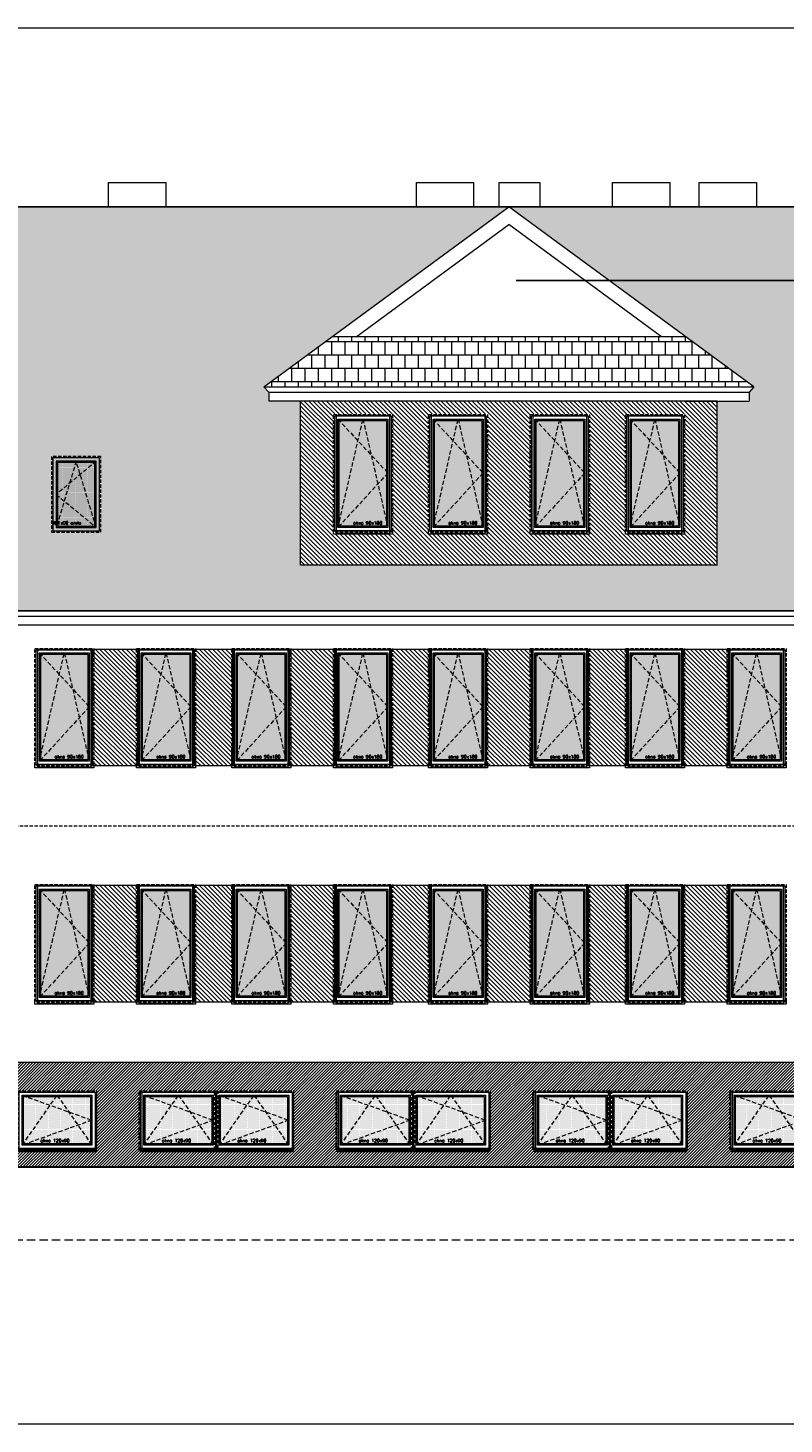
# Model space of a CAD drawing. Header units: millimetres. Extents: x 23192 to 177760, y -399809 to -79279.
# Tile 32 of 256: x 58140 to 59292, y -238865 to -236738. Entities that reach past the tile are written whole.
import ezdxf

# ---------------------------------------------------------------- set-up
doc = ezdxf.new("R2010")
doc.units = ezdxf.units.MM
for name, pattern in [('CACHE', [9.525, 6.35, -3.175]), ('CARKOVANA', [7.5, 5, -2.5]), ('HIDDEN', [9.525, 6.35, -3.175])]:
    doc.linetypes.add(name, pattern=pattern)
doc.layers.get('0').update_dxf_attribs({"lineweight": 0})
for name, color, linetype, lineweight in [('! opisy okien elewacja', 7, 'Continuous', 0), ('!! 0_ Istn-okna', 6, 'Continuous', 13), ('!! 0_ Istn-sciany', 3, 'Continuous', 30), ('!! 0_ Istn-widok', 1, 'Continuous', 15), ('!! 0_ WIDOK ELEWACJA', 4, 'Continuous', 0), ('!! 0_Istn-cienka', 4, 'Continuous', 9), ('!! 0_Istn-drzwi', 1, 'Continuous', 13), ('!! 1_Hatch dach', 252, 'Continuous', 5), ('!! 2_NOWE OKNA WIDOk - remont', 140, 'Continuous', 5), ('!! 2_TYNK OBRYS', 252, 'Continuous', 13)]:
    doc.layers.add(name, color=color, linetype=linetype, lineweight=lineweight)
for name, color, linetype, lineweight, true_color in [('!! 1_ELEWACJA KOLOR', 7, 'Continuous', 13, 0x6888bb), ('!! 1_Wyburzenia', 252, 'CARKOVANA', 13, 0x696969), ('!! 2_ELEWACJA COKÓŁ', 9, 'Continuous', 13, 0x808080)]:
    doc.layers.add(name, color=color, linetype=linetype, lineweight=lineweight, true_color=true_color)
doc.layers.add('!!_1  OPISY ELEWACJE', color=250, linetype='Continuous')
doc.styles.add('TXT', font='simplex.shx')

# ---------------------------------------------------------------- blocks, each defined once
blk = doc.blocks.new('okno 90x180')
at = {"layer": '!! 1_Hatch dach', "true_color": 0x575757}
h = blk.add_hatch(dxfattribs=at)
h.set_pattern_fill('DOTS', color=251)
h.set_pattern_definition([(0, (-9632.3096, -11392.1331), (0.79375, 1.5875), [0, -1.5875])])
h.paths.add_polyline_path([(9, -10), (81, -10), (81, -171), (9, -171)])
at = {"layer": '!! 0_ Istn-okna', "linetype": 'CARKOVANA', "lineweight": 5}
blk.add_lwpolyline([(0, -1), (90, -1), (90, -180), (0, -180)], close=True, dxfattribs=at)
at = {"layer": '!! 0_ Istn-okna'}
for points in [[(2, -3), (88, -3), (88, -178), (2, -178)], [(7, -8), (83, -8), (83, -173), (7, -173)], [(9, -10), (81, -10), (81, -171), (9, -171)], [(0, -178), (90, -178), (90, -183), (0, -183)]]:
    blk.add_lwpolyline(points, close=True, dxfattribs=at)
at = {"layer": '!! 1_Hatch dach', "color": 251, "linetype": 'CACHE', "true_color": 0x575757}
for points in [[(7, -173), (45, -8), (83, -173)], [(7, -8), (83, -90), (7, -173)]]:
    blk.add_lwpolyline(points, dxfattribs=at)
at = {"insert": (30.1, -163.6), "char_height": 5, "attachment_point": 1, "style": 'TXT'}
blk.add_mtext_dynamic_manual_height_columns('okno 90x180', width=52.63, gutter_width=75, heights=[0], dxfattribs=at)
blk = doc.blocks.new('okno 115x115')
at = {"layer": '!! 1_Hatch dach', "true_color": 0x575757}
h = blk.add_hatch(dxfattribs=at)
h.set_pattern_fill('DOTS', color=251, angle=360)
h.set_pattern_definition([(360, (-21873.4686, 1906.5186), (0.79375, 1.5875), [0, -1.5875])])
h.paths.add_polyline_path([(-12259.7, 13266.7), (-12157.7, 13266.7), (-12157.7, 13194.7), (-12259.7, 13194.7)])
h = blk.add_hatch(dxfattribs=at)
h.set_pattern_fill('ANSI31', color=251, scale=0.2, angle=360)
h.paths.add_polyline_path([(-12264.2, 13187.7), (-12153.2, 13187.7), (-12153.2, 13182.7), (-12264.2, 13182.7)])
at = {"layer": '!! 0_ Istn-okna', "linetype": 'CARKOVANA', "lineweight": 5}
blk.add_lwpolyline([(-12268.7, 13275.7), (-12148.7, 13275.7), (-12148.7, 13185.7), (-12268.7, 13185.7)], close=True, dxfattribs=at)
at = {"layer": '!! 0_ Istn-okna'}
for points in [[(-12266.7, 13273.7), (-12150.7, 13273.7), (-12150.7, 13187.7), (-12266.7, 13187.7)], [(-12261.7, 13268.7), (-12155.7, 13268.7), (-12155.7, 13192.7), (-12261.7, 13192.7)], [(-12259.7, 13266.7), (-12157.7, 13266.7), (-12157.7, 13194.7), (-12259.7, 13194.7)], [(-12266.7, 13187.7), (-12150.7, 13187.7), (-12150.7, 13182.7), (-12266.7, 13182.7)]]:
    blk.add_lwpolyline(points, close=True, dxfattribs=at)
at = {"layer": '!! 1_Hatch dach', "color": 251, "linetype": 'CACHE', "true_color": 0x575757}
for points in [[(-12261.7, 13192.7), (-12208.7, 13268.7), (-12155.7, 13192.7)], [(-12261.7, 13268.7), (-12155.7, 13230.7), (-12261.7, 13192.7)]]:
    blk.add_lwpolyline(points, dxfattribs=at)
at = {"insert": (-12234.1, 13202.1), "char_height": 5, "attachment_point": 1, "style": 'TXT'}
blk.add_mtext_dynamic_manual_height_columns('okno 120x90', width=52.63, gutter_width=75, heights=[0], dxfattribs=at)
blk = doc.blocks.new('OKNO POŁACIOWE')
at = {"layer": '!! 1_Hatch dach', "true_color": 0x575757}
h = blk.add_hatch(dxfattribs=at)
h.set_pattern_fill('DOTS', color=251)
h.set_pattern_definition([(0, (62967.6391, -229507.4222), (0.79375, 1.5875), [0, -1.5875])])
h.paths.add_polyline_path([(72608.9, -218174.3), (72665.9, -218174.3), (72665.9, -218271.3), (72608.9, -218271.3)])
at = {"layer": '!! 0_ Istn-okna', "linetype": 'CARKOVANA', "lineweight": 5}
blk.add_lwpolyline([(72599.9, -218165.3), (72674.9, -218165.3), (72674.9, -218280.3), (72599.9, -218280.3)], close=True, dxfattribs=at)
at = {"layer": '!! 0_ Istn-okna'}
for points in [[(72601.9, -218167.3), (72672.9, -218167.3), (72672.9, -218278.3), (72601.9, -218278.3)], [(72606.9, -218172.3), (72667.9, -218172.3), (72667.9, -218273.3), (72606.9, -218273.3)], [(72608.9, -218174.3), (72665.9, -218174.3), (72665.9, -218271.3), (72608.9, -218271.3)]]:
    blk.add_lwpolyline(points, close=True, dxfattribs=at)
at = {"layer": '!! 1_Hatch dach', "color": 251, "linetype": 'CACHE', "true_color": 0x575757}
for points in [[(72606.9, -218273.3), (72637.4, -218172.3), (72667.9, -218273.3)], [(72606.9, -218172.3), (72667.9, -218222.8), (72606.9, -218273.3)]]:
    blk.add_lwpolyline(points, dxfattribs=at)
at = {"insert": (72630, -218263.9), "char_height": 5, "attachment_point": 1, "style": 'TXT'}
blk.add_mtext_dynamic_manual_height_columns('okno 90x180', width=52.63, gutter_width=75, heights=[0], dxfattribs=at)

msp = doc.modelspace()

# ---------------------------------------------------------------- hatches: boundary and pattern name
at = {"layer": '!! 1_ELEWACJA KOLOR', "true_color": 0xa78758}
h = msp.add_hatch(dxfattribs=at)
h.set_pattern_fill('ANSI31', color=45, scale=1.5, angle=-90)
h.paths.add_polyline_path([(59190.56903, -237306.48603), (59142.06903, -237306.48603), (58555.56903, -237306.48603), (58555.56903, -237556.44129), (59190.56903, -237556.44129)])
h.paths.add_polyline_path([(58905.56903, -237509.06821), (58905.56903, -237504.06821), (58905.56903, -237326.06821), (58995.56903, -237326.06821), (58995.56903, -237506.06821), (58995.56903, -237509.06821)], flags=16)
h.paths.add_polyline_path([(58910.06903, -237508.06821), (58910.06903, -237504.06821), (58907.56903, -237504.06821), (58907.56903, -237328.06821), (58993.56903, -237328.06821), (58993.56903, -237504.06821), (58991.06903, -237504.06821), (58991.06903, -237508.06821)], flags=0)
h.paths.add_polyline_path([(58912.56903, -237499.06821), (58912.56903, -237333.06821), (58988.56903, -237333.06821), (58988.56903, -237499.06821)], flags=0)
h.paths.add_polyline_path([(58912.56903, -237499.06821), (58914.56903, -237490.33136), (58914.56903, -237335.25242), (58914.40035, -237335.06821), (58950.1112, -237335.06821), (58950.56903, -237333.06821), (58951.02686, -237335.06821), (58986.56903, -237335.06821), (58986.56903, -237413.884), (58988.56903, -237416.06821), (58986.56903, -237418.25242), (58986.56903, -237497.06821), (58914.40035, -237497.06821)], flags=0)
h.paths.add_polyline_path([(58840.56903, -237509.06821), (58750.56903, -237509.06821), (58750.56903, -237504.06821), (58750.56903, -237326.06821), (58840.56903, -237326.06821), (58840.56903, -237506.06821)], flags=16)
h.paths.add_polyline_path([(58836.06903, -237508.06821), (58755.06903, -237508.06821), (58755.06903, -237504.06821), (58752.56903, -237504.06821), (58752.56903, -237328.06821), (58838.56903, -237328.06821), (58838.56903, -237504.06821), (58836.06903, -237504.06821)], flags=0)
h.paths.add_polyline_path([(58833.56903, -237499.06821), (58757.56903, -237499.06821), (58757.56903, -237333.06821), (58833.56903, -237333.06821)], flags=0)
h.paths.add_polyline_path([(58831.56903, -237497.06821), (58759.40035, -237497.06821), (58757.56903, -237499.06821), (58759.56903, -237490.33136), (58759.56903, -237335.25242), (58759.40035, -237335.06821), (58795.1112, -237335.06821), (58795.56903, -237333.06821), (58796.02686, -237335.06821), (58831.56903, -237335.06821), (58831.56903, -237413.884), (58833.56903, -237416.06821), (58831.56903, -237418.25242)], flags=0)
h.paths.add_polyline_path([(59050.56903, -237509.06821), (59050.56903, -237504.06821), (59050.56903, -237326.06821), (59140.56903, -237326.06821), (59140.56903, -237506.06821), (59140.56903, -237509.06821)], flags=16)
h.paths.add_polyline_path([(59052.56903, -237504.06821), (59052.56903, -237328.06821), (59138.56903, -237328.06821), (59138.56903, -237504.06821), (59136.06903, -237504.06821), (59136.06903, -237508.06821), (59055.06903, -237508.06821), (59055.06903, -237504.06821)], flags=0)
h.paths.add_polyline_path([(59057.56903, -237499.06821), (59057.56903, -237333.06821), (59133.56903, -237333.06821), (59133.56903, -237499.06821)], flags=0)
h.paths.add_polyline_path([(59057.56903, -237499.06821), (59059.56903, -237490.33136), (59059.56903, -237335.25242), (59059.40035, -237335.06821), (59095.1112, -237335.06821), (59095.56903, -237333.06821), (59096.02686, -237335.06821), (59131.56903, -237335.06821), (59131.56903, -237413.884), (59133.56903, -237416.06821), (59131.56903, -237418.25242), (59131.56903, -237497.06821), (59059.40035, -237497.06821)], flags=0)
h.paths.add_polyline_path([(58695.56903, -237509.06821), (58605.56903, -237509.06821), (58605.56903, -237504.06821), (58605.56903, -237326.06821), (58695.56903, -237326.06821), (58695.56903, -237506.06821)], flags=16)
h.paths.add_polyline_path([(58693.56903, -237504.06821), (58691.06903, -237504.06821), (58691.06903, -237508.06821), (58610.06903, -237508.06821), (58610.06903, -237504.06821), (58607.56903, -237504.06821), (58607.56903, -237328.06821), (58693.56903, -237328.06821)], flags=0)
h.paths.add_polyline_path([(58688.56903, -237499.06821), (58612.56903, -237499.06821), (58612.56903, -237333.06821), (58688.56903, -237333.06821)], flags=0)
h.paths.add_polyline_path([(58686.56903, -237497.06821), (58614.40035, -237497.06821), (58612.56903, -237499.06821), (58614.56903, -237490.33136), (58614.56903, -237335.25242), (58614.40035, -237335.06821), (58650.1112, -237335.06821), (58650.56903, -237333.06821), (58651.02686, -237335.06821), (58686.56903, -237335.06821), (58686.56903, -237413.884), (58688.56903, -237416.06821), (58686.56903, -237418.25242)], flags=0)
h.paths.add_polyline_path([(58634.39678, -237495.90858), (58684.51583, -237495.90858), (58684.51583, -237488.40858), (58634.39678, -237488.40858)], flags=8)
h.paths.add_polyline_path([(58779.39678, -237495.90858), (58829.51583, -237495.90858), (58829.51583, -237488.40858), (58779.39678, -237488.40858)], flags=8)
h.paths.add_polyline_path([(58934.39678, -237495.90858), (58984.51583, -237495.90858), (58984.51583, -237488.40858), (58934.39678, -237488.40858)], flags=8)
h.paths.add_polyline_path([(59079.39678, -237495.90858), (59129.51583, -237495.90858), (59129.51583, -237488.40858), (59079.39678, -237488.40858)], flags=8)
h = msp.add_hatch(dxfattribs=at)
h.set_pattern_fill('ANSI31', color=45, scale=1.5, angle=-90)
h.set_pattern_definition([(315, (6869.515, -90), (3.36759605, 3.36759605), [])])
h.paths.add_polyline_path([(58238.56903, -237684.26576), (58307.56903, -237684.26576), (58307.56903, -237862.26576), (58238.56903, -237862.26576)])
h = msp.add_hatch(dxfattribs=at)
h.set_pattern_fill('ANSI31', color=45, scale=1.5, angle=-90)
h.set_pattern_definition([(315, (7014.515, -90), (3.36759605, 3.36759605), [])])
h.paths.add_polyline_path([(58393.56903, -237684.26576), (58452.56903, -237684.26576), (58452.56903, -237862.26576), (58393.56903, -237862.26576)])
h = msp.add_hatch(dxfattribs=at)
h.set_pattern_fill('ANSI31', color=45, scale=1.5, angle=-90)
h.set_pattern_definition([(315, (7169.515, -90), (3.36759605, 3.36759605), [])])
h.paths.add_polyline_path([(58538.56903, -237684.26576), (58607.56903, -237684.26576), (58607.56903, -237862.26576), (58538.56903, -237862.26576)])
h = msp.add_hatch(dxfattribs=at)
h.set_pattern_fill('ANSI31', color=45, scale=1.5, angle=-90)
h.set_pattern_definition([(315, (7314.515, -90), (3.36759605, 3.36759605), [])])
h.paths.add_polyline_path([(58693.56903, -237684.26576), (58752.56903, -237684.26576), (58752.56903, -237862.26576), (58693.56903, -237862.26576)])
h = msp.add_hatch(dxfattribs=at)
h.set_pattern_fill('ANSI31', color=45, scale=1.5, angle=-90)
h.set_pattern_definition([(315, (7469.515, -90), (3.36759605, 3.36759605), [])])
h.paths.add_polyline_path([(58838.56903, -237684.26576), (58907.56903, -237684.26576), (58907.56903, -237862.26576), (58838.56903, -237862.26576)])
h = msp.add_hatch(dxfattribs=at)
h.set_pattern_fill('ANSI31', color=45, scale=1.5, angle=-90)
h.set_pattern_definition([(315, (7614.515, -90), (3.36759605, 3.36759605), [])])
h.paths.add_polyline_path([(58993.56903, -237684.26576), (59052.56903, -237684.26576), (59052.56903, -237862.26576), (58993.56903, -237862.26576)])
h = msp.add_hatch(dxfattribs=at)
h.set_pattern_fill('ANSI31', color=45, scale=1.5, angle=-90)
h.set_pattern_definition([(315, (7769.515, -90), (3.36759605, 3.36759605), [])])
h.paths.add_polyline_path([(59138.56903, -237684.26576), (59207.56903, -237684.26576), (59207.56903, -237862.26576), (59138.56903, -237862.26576)])
h = msp.add_hatch(dxfattribs=at)
h.set_pattern_fill('ANSI31', color=45, scale=1.5, angle=-90)
h.set_pattern_definition([(315, (6869.515, -450), (3.36759605, 3.36759605), [])])
h.paths.add_polyline_path([(58238.56903, -238044.26576), (58307.56903, -238044.26576), (58307.56903, -238222.26576), (58238.56903, -238222.26576)])
h = msp.add_hatch(dxfattribs=at)
h.set_pattern_fill('ANSI31', color=45, scale=1.5, angle=-90)
h.set_pattern_definition([(315, (7014.515, -450), (3.36759605, 3.36759605), [])])
h.paths.add_polyline_path([(58393.56903, -238044.26576), (58452.56903, -238044.26576), (58452.56903, -238222.26576), (58393.56903, -238222.26576)])
h = msp.add_hatch(dxfattribs=at)
h.set_pattern_fill('ANSI31', color=45, scale=1.5, angle=-90)
h.set_pattern_definition([(315, (7169.515, -450), (3.36759605, 3.36759605), [])])
h.paths.add_polyline_path([(58538.56903, -238044.26576), (58607.56903, -238044.26576), (58607.56903, -238222.26576), (58538.56903, -238222.26576)])
h = msp.add_hatch(dxfattribs=at)
h.set_pattern_fill('ANSI31', color=45, scale=1.5, angle=-90)
h.set_pattern_definition([(315, (7314.515, -450), (3.36759605, 3.36759605), [])])
h.paths.add_polyline_path([(58693.56903, -238044.26576), (58752.56903, -238044.26576), (58752.56903, -238222.26576), (58693.56903, -238222.26576)])
h = msp.add_hatch(dxfattribs=at)
h.set_pattern_fill('ANSI31', color=45, scale=1.5, angle=-90)
h.set_pattern_definition([(315, (7469.515, -450), (3.36759605, 3.36759605), [])])
h.paths.add_polyline_path([(58838.56903, -238044.26576), (58907.56903, -238044.26576), (58907.56903, -238222.26576), (58838.56903, -238222.26576)])
h = msp.add_hatch(dxfattribs=at)
h.set_pattern_fill('ANSI31', color=45, scale=1.5, angle=-90)
h.set_pattern_definition([(315, (7614.515, -450), (3.36759605, 3.36759605), [])])
h.paths.add_polyline_path([(58993.56903, -238044.26576), (59052.56903, -238044.26576), (59052.56903, -238222.26576), (58993.56903, -238222.26576)])
h = msp.add_hatch(dxfattribs=at)
h.set_pattern_fill('ANSI31', color=45, scale=1.5, angle=-90)
h.set_pattern_definition([(315, (7769.515, -450), (3.36759605, 3.36759605), [])])
h.paths.add_polyline_path([(59138.56903, -238044.26576), (59207.56903, -238044.26576), (59207.56903, -238222.26576), (59138.56903, -238222.26576)])
at = {"layer": '!! 1_Hatch dach', "true_color": 0x990000}
h = msp.add_hatch(dxfattribs=at)
h.set_pattern_fill('AR-B88', color=14, scale=0.1, angle=180)
h.paths.add_polyline_path([(58873.06903, -237010.26576), (55873.06903, -237010.26576), (56246.33593, -237284.71534), (56239.06903, -237292.97319), (56239.06903, -237306.48603), (56227.17773, -237306.48603), (56190.56903, -237306.48603), (56190.56903, -237556.44129), (55555.56903, -237556.44129), (55555.56903, -237306.48603), (55507.06903, -237306.48603), (55507.06903, -237292.97319), (55499.80212, -237284.71534), (55873.06903, -237010.26576), (54941.06903, -237010.26576), (54941.06903, -237626.08383), (56910.29832, -237626.08383), (57374.31903, -237217.7456), (57838.33974, -237626.08383), (59895.06903, -237626.08383), (59895.06903, -237010.26576), (58873.06903, -237010.26576), (59246.33593, -237284.71534), (59239.06903, -237292.97319), (59239.06903, -237306.48603), (59227.17773, -237306.48603), (59190.56903, -237306.48603), (59190.56903, -237556.44129), (58555.56903, -237556.44129), (58555.56903, -237306.48603), (58507.06903, -237306.48603), (58507.06903, -237292.97319), (58499.80212, -237284.71534)])
h.paths.add_polyline_path([(56496.06903, -237391.06821), (56496.06903, -237506.06821), (56421.06903, -237506.06821), (56421.06903, -237391.06821)], flags=16)
h.paths.add_polyline_path([(56489.06903, -237398.06821), (56489.06903, -237499.06821), (56428.06903, -237499.06821), (56428.06903, -237398.06821)], flags=0)
h.paths.add_polyline_path([(56487.06903, -237400.06821), (56487.06903, -237446.91247), (56489.06903, -237448.56821), (56487.06903, -237450.22394), (56487.06903, -237492.44526), (56488.46507, -237497.06821), (56430.48487, -237497.06821), (56428.06903, -237499.06821), (56430.06903, -237492.44526), (56430.06903, -237399.72394), (56430.48487, -237400.06821), (56457.96507, -237400.06821), (56458.56903, -237398.06821), (56459.17299, -237400.06821)], flags=0)
h.paths.add_polyline_path([(59495.06903, -237391.06821), (59570.06903, -237391.06821), (59570.06903, -237506.06821), (59495.06903, -237506.06821)], flags=16)
h.paths.add_polyline_path([(59502.06903, -237398.06821), (59563.06903, -237398.06821), (59563.06903, -237499.06821), (59502.06903, -237499.06821)], flags=0)
h.paths.add_polyline_path([(59504.06903, -237399.72394), (59504.48487, -237400.06821), (59531.96507, -237400.06821), (59532.56903, -237398.06821), (59533.17299, -237400.06821), (59561.06903, -237400.06821), (59561.06903, -237446.91247), (59563.06903, -237448.56821), (59561.06903, -237450.22394), (59561.06903, -237492.44526), (59562.46507, -237497.06821), (59504.48487, -237497.06821), (59502.06903, -237499.06821), (59504.06903, -237492.44526)], flags=0)
h.paths.add_polyline_path([(55345.06903, -237391.06821), (55345.06903, -237506.06821), (55270.06903, -237506.06821), (55270.06903, -237391.06821)], flags=16)
h.paths.add_polyline_path([(55338.06903, -237398.06821), (55338.06903, -237499.06821), (55277.06903, -237499.06821), (55277.06903, -237398.06821)], flags=0)
h.paths.add_polyline_path([(55336.06903, -237400.06821), (55336.06903, -237446.91247), (55338.06903, -237448.56821), (55336.06903, -237450.22394), (55336.06903, -237492.44526), (55337.46507, -237497.06821), (55279.48487, -237497.06821), (55277.06903, -237499.06821), (55279.06903, -237492.44526), (55279.06903, -237399.72394), (55279.48487, -237400.06821), (55306.96507, -237400.06821), (55307.56903, -237398.06821), (55308.17299, -237400.06821)], flags=0)
h.paths.add_polyline_path([(55298.89678, -237495.90858), (55349.01583, -237495.90858), (55349.01583, -237488.40858), (55298.89678, -237488.40858)], flags=24)
h.paths.add_polyline_path([(56449.89678, -237495.90858), (56500.01583, -237495.90858), (56500.01583, -237488.40858), (56449.89678, -237488.40858)], flags=24)
h.paths.add_polyline_path([(59523.89678, -237495.90858), (59574.01583, -237495.90858), (59574.01583, -237488.40858), (59523.89678, -237488.40858)], flags=24)
h = msp.add_hatch(dxfattribs=at)
h.set_pattern_fill('AR-B88', color=14, scale=0.1, angle=180)
h.paths.add_polyline_path([(59142.56989, -237208.41994), (58603.56816, -237208.41994), (58499.80212, -237284.71534), (59246.33593, -237284.71534)])
at = {"layer": '!! 2_ELEWACJA COKÓŁ', "true_color": 0x2b2b2c}
h = msp.add_hatch(dxfattribs=at)
h.set_pattern_fill('ANSI31', color=250)
h.set_pattern_definition([(45, (-4038.4983, -36130.5186), (-2.24506403, 2.24506403), [])])
h.paths.add_polyline_path([(59805.06903, -238314.26576), (58005.06903, -238314.26576), (58005.06903, -238473.84785), (59805.06903, -238473.84785)])
h.paths.add_polyline_path([(59212.06903, -238357.26576), (59327.06903, -238357.26576), (59444.06903, -238357.26576), (59444.06903, -238449.26576), (59212.06903, -238449.26576)], flags=16)
h.paths.add_polyline_path([(59214.06903, -238359.26576), (59325.06903, -238359.26576), (59325.06903, -238445.26576), (59214.06903, -238445.26576)], flags=0)
h.paths.add_polyline_path([(59219.06903, -238364.26576), (59320.06903, -238364.26576), (59320.06903, -238440.26576), (59219.06903, -238440.26576)], flags=0)
h.paths.add_polyline_path([(59224.38482, -238366.26576), (59268.24008, -238366.26576), (59269.56903, -238364.26576), (59270.89798, -238366.26576), (59318.06903, -238366.26576), (59318.06903, -238401.51328), (59320.06903, -238402.26576), (59318.06903, -238403.01823), (59318.06903, -238437.25586), (59318.74008, -238438.26576), (59224.38482, -238438.26576), (59219.06903, -238440.26576), (59221.06903, -238437.25586), (59221.06903, -238365.01823)], flags=0)
h.paths.add_polyline_path([(59144.06903, -238449.26576), (58912.06903, -238449.26576), (58912.06903, -238357.26576), (59027.06903, -238357.26576), (59144.06903, -238357.26576)], flags=16)
h.paths.add_polyline_path([(59140.06903, -238359.26576), (59140.06903, -238445.26576), (59029.06903, -238445.26576), (59029.06903, -238359.26576)], flags=0)
h.paths.add_polyline_path([(59135.06903, -238364.26576), (59135.06903, -238440.26576), (59034.06903, -238440.26576), (59034.06903, -238364.26576)], flags=0)
h.paths.add_polyline_path([(59133.06903, -238366.26576), (59133.06903, -238401.51328), (59135.06903, -238402.26576), (59133.06903, -238403.01823), (59133.06903, -238437.25586), (59133.74008, -238438.26576), (59039.38482, -238438.26576), (59034.06903, -238440.26576), (59036.06903, -238437.25586), (59036.06903, -238365.01823), (59039.38482, -238366.26576), (59083.24008, -238366.26576), (59084.56903, -238364.26576), (59085.89798, -238366.26576)], flags=0)
h.paths.add_polyline_path([(59329.06903, -238359.26576), (59440.06903, -238359.26576), (59440.06903, -238445.26576), (59329.06903, -238445.26576)], flags=0)
h.paths.add_polyline_path([(59334.06903, -238364.26576), (59435.06903, -238364.26576), (59435.06903, -238440.26576), (59334.06903, -238440.26576)], flags=0)
h.paths.add_polyline_path([(59339.38482, -238366.26576), (59383.24008, -238366.26576), (59384.56903, -238364.26576), (59385.89798, -238366.26576), (59433.06903, -238366.26576), (59433.06903, -238401.51328), (59435.06903, -238402.26576), (59433.06903, -238403.01823), (59433.06903, -238437.25586), (59433.74008, -238438.26576), (59339.38482, -238438.26576), (59334.06903, -238440.26576), (59336.06903, -238437.25586), (59336.06903, -238365.01823)], flags=0)
h.paths.add_polyline_path([(59025.06903, -238359.26576), (59025.06903, -238445.26576), (58914.06903, -238445.26576), (58914.06903, -238359.26576)], flags=0)
h.paths.add_polyline_path([(59020.06903, -238364.26576), (59020.06903, -238440.26576), (58919.06903, -238440.26576), (58919.06903, -238364.26576)], flags=0)
h.paths.add_polyline_path([(59018.06903, -238366.26576), (59018.06903, -238401.51328), (59020.06903, -238402.26576), (59018.06903, -238403.01823), (59018.06903, -238437.25586), (59018.74008, -238438.26576), (58924.38482, -238438.26576), (58919.06903, -238440.26576), (58921.06903, -238437.25586), (58921.06903, -238365.01823), (58924.38482, -238366.26576), (58968.24008, -238366.26576), (58969.56903, -238364.26576), (58970.89798, -238366.26576)], flags=0)
h.paths.add_polyline_path([(59512.06903, -238357.26576), (59627.06903, -238357.26576), (59744.06903, -238357.26576), (59744.06903, -238449.26576), (59512.06903, -238449.26576)], flags=16)
h.paths.add_polyline_path([(59514.06903, -238359.26576), (59625.06903, -238359.26576), (59625.06903, -238445.26576), (59514.06903, -238445.26576)], flags=0)
h.paths.add_polyline_path([(59519.06903, -238364.26576), (59620.06903, -238364.26576), (59620.06903, -238440.26576), (59519.06903, -238440.26576)], flags=0)
h.paths.add_polyline_path([(59521.06903, -238365.01823), (59524.38482, -238366.26576), (59568.24008, -238366.26576), (59569.56903, -238364.26576), (59570.89798, -238366.26576), (59618.06903, -238366.26576), (59618.06903, -238401.51328), (59620.06903, -238402.26576), (59618.06903, -238403.01823), (59618.06903, -238437.25586), (59618.74008, -238438.26576), (59524.38482, -238438.26576), (59519.06903, -238440.26576), (59521.06903, -238437.25586)], flags=0)
h.paths.add_polyline_path([(58844.06903, -238449.26576), (58612.06903, -238449.26576), (58612.06903, -238357.26576), (58727.06903, -238357.26576), (58844.06903, -238357.26576)], flags=16)
h.paths.add_polyline_path([(58840.06903, -238359.26576), (58840.06903, -238445.26576), (58729.06903, -238445.26576), (58729.06903, -238359.26576)], flags=0)
h.paths.add_polyline_path([(58835.06903, -238364.26576), (58835.06903, -238440.26576), (58734.06903, -238440.26576), (58734.06903, -238364.26576)], flags=0)
h.paths.add_polyline_path([(58833.06903, -238366.26576), (58833.06903, -238401.51328), (58835.06903, -238402.26576), (58833.06903, -238403.01823), (58833.06903, -238437.25586), (58833.74008, -238438.26576), (58739.38482, -238438.26576), (58734.06903, -238440.26576), (58736.06903, -238437.25586), (58736.06903, -238365.01823), (58739.38482, -238366.26576), (58783.24008, -238366.26576), (58784.56903, -238364.26576), (58785.89798, -238366.26576)], flags=0)
h.paths.add_polyline_path([(59629.06903, -238359.26576), (59740.06903, -238359.26576), (59740.06903, -238445.26576), (59629.06903, -238445.26576)], flags=0)
h.paths.add_polyline_path([(59634.06903, -238364.26576), (59735.06903, -238364.26576), (59735.06903, -238440.26576), (59634.06903, -238440.26576)], flags=0)
h.paths.add_polyline_path([(59636.06903, -238365.01823), (59639.38482, -238366.26576), (59683.24008, -238366.26576), (59684.56903, -238364.26576), (59685.89798, -238366.26576), (59733.06903, -238366.26576), (59733.06903, -238401.51328), (59735.06903, -238402.26576), (59733.06903, -238403.01823), (59733.06903, -238437.25586), (59733.74008, -238438.26576), (59639.38482, -238438.26576), (59634.06903, -238440.26576), (59636.06903, -238437.25586)], flags=0)
h.paths.add_polyline_path([(58725.06903, -238359.26576), (58725.06903, -238445.26576), (58614.06903, -238445.26576), (58614.06903, -238359.26576)], flags=0)
h.paths.add_polyline_path([(58720.06903, -238364.26576), (58720.06903, -238440.26576), (58619.06903, -238440.26576), (58619.06903, -238364.26576)], flags=0)
h.paths.add_polyline_path([(58718.06903, -238366.26576), (58718.06903, -238401.51328), (58720.06903, -238402.26576), (58718.06903, -238403.01823), (58718.06903, -238437.25586), (58718.74008, -238438.26576), (58624.38482, -238438.26576), (58619.06903, -238440.26576), (58621.06903, -238437.25586), (58621.06903, -238365.01823), (58624.38482, -238366.26576), (58668.24008, -238366.26576), (58669.56903, -238364.26576), (58670.89798, -238366.26576)], flags=0)
h.paths.add_polyline_path([(58544.06903, -238449.26576), (58312.06903, -238449.26576), (58312.06903, -238357.26576), (58427.06903, -238357.26576), (58544.06903, -238357.26576)], flags=16)
h.paths.add_polyline_path([(58540.06903, -238359.26576), (58540.06903, -238445.26576), (58429.06903, -238445.26576), (58429.06903, -238359.26576)], flags=0)
h.paths.add_polyline_path([(58535.06903, -238364.26576), (58535.06903, -238440.26576), (58434.06903, -238440.26576), (58434.06903, -238364.26576)], flags=0)
h.paths.add_polyline_path([(58533.06903, -238366.26576), (58533.06903, -238401.51328), (58535.06903, -238402.26576), (58533.06903, -238403.01823), (58533.06903, -238437.25586), (58533.74008, -238438.26576), (58439.38482, -238438.26576), (58434.06903, -238440.26576), (58436.06903, -238437.25586), (58436.06903, -238365.01823), (58439.38482, -238366.26576), (58483.24008, -238366.26576), (58484.56903, -238364.26576), (58485.89798, -238366.26576)], flags=0)
h.paths.add_polyline_path([(58425.06903, -238359.26576), (58425.06903, -238445.26576), (58314.06903, -238445.26576), (58314.06903, -238359.26576)], flags=0)
h.paths.add_polyline_path([(58420.06903, -238364.26576), (58420.06903, -238440.26576), (58319.06903, -238440.26576), (58319.06903, -238364.26576)], flags=0)
h.paths.add_polyline_path([(58420.06903, -238402.26576), (58418.06903, -238403.01823), (58418.06903, -238437.25586), (58418.74008, -238438.26576), (58324.38482, -238438.26576), (58319.06903, -238440.26576), (58321.06903, -238437.25586), (58321.06903, -238365.01823), (58324.38482, -238366.26576), (58368.24008, -238366.26576), (58369.56903, -238364.26576), (58370.89798, -238366.26576), (58418.06903, -238366.26576), (58418.06903, -238401.51328)], flags=0)
h.paths.add_polyline_path([(58244.06903, -238449.26576), (58012.06903, -238449.26576), (58012.06903, -238357.26576), (58127.06903, -238357.26576), (58244.06903, -238357.26576)], flags=16)
h.paths.add_polyline_path([(58240.06903, -238359.26576), (58240.06903, -238445.26576), (58129.06903, -238445.26576), (58129.06903, -238359.26576)], flags=0)
h.paths.add_polyline_path([(58235.06903, -238364.26576), (58235.06903, -238440.26576), (58134.06903, -238440.26576), (58134.06903, -238364.26576)], flags=0)
h.paths.add_polyline_path([(58235.06903, -238402.26576), (58233.06903, -238403.01823), (58233.06903, -238437.25586), (58233.74008, -238438.26576), (58139.38482, -238438.26576), (58134.06903, -238440.26576), (58136.06903, -238437.25586), (58136.06903, -238365.01823), (58139.38482, -238366.26576), (58183.24008, -238366.26576), (58184.56903, -238364.26576), (58185.89798, -238366.26576), (58233.06903, -238366.26576), (58233.06903, -238401.51328)], flags=0)
h.paths.add_polyline_path([(58125.06903, -238359.26576), (58125.06903, -238445.26576), (58014.06903, -238445.26576), (58014.06903, -238359.26576)], flags=0)
h.paths.add_polyline_path([(58120.06903, -238364.26576), (58120.06903, -238440.26576), (58019.06903, -238440.26576), (58019.06903, -238364.26576)], flags=0)
h.paths.add_polyline_path([(58120.06903, -238402.26576), (58118.06903, -238403.01823), (58118.06903, -238437.25586), (58118.74008, -238438.26576), (58024.38482, -238438.26576), (58019.06903, -238440.26576), (58021.06903, -238437.25586), (58021.06903, -238365.01823), (58024.38482, -238366.26576), (58068.24008, -238366.26576), (58069.56903, -238364.26576), (58070.89798, -238366.26576), (58118.06903, -238366.26576), (58118.06903, -238401.51328)], flags=0)
h.paths.add_polyline_path([(59657.89678, -238437.10613), (59707.06345, -238437.10613), (59707.06345, -238429.60613), (59657.89678, -238429.60613)], flags=8)
h.paths.add_polyline_path([(59542.89678, -238437.10613), (59592.06345, -238437.10613), (59592.06345, -238429.60613), (59542.89678, -238429.60613)], flags=8)
h.paths.add_polyline_path([(59357.89678, -238437.10613), (59407.06345, -238437.10613), (59407.06345, -238429.60613), (59357.89678, -238429.60613)], flags=8)
h.paths.add_polyline_path([(59242.89678, -238437.10613), (59292.06345, -238437.10613), (59292.06345, -238429.60613), (59242.89678, -238429.60613)], flags=8)
h.paths.add_polyline_path([(59057.89678, -238437.10613), (59107.06345, -238437.10613), (59107.06345, -238429.60613), (59057.89678, -238429.60613)], flags=8)
h.paths.add_polyline_path([(58942.89678, -238437.10613), (58992.06345, -238437.10613), (58992.06345, -238429.60613), (58942.89678, -238429.60613)], flags=8)
h.paths.add_polyline_path([(58757.89678, -238437.10613), (58807.06345, -238437.10613), (58807.06345, -238429.60613), (58757.89678, -238429.60613)], flags=8)
h.paths.add_polyline_path([(58642.89678, -238437.10613), (58692.06345, -238437.10613), (58692.06345, -238429.60613), (58642.89678, -238429.60613)], flags=8)
h.paths.add_polyline_path([(58457.89678, -238437.10613), (58507.06345, -238437.10613), (58507.06345, -238429.60613), (58457.89678, -238429.60613)], flags=8)
h.paths.add_polyline_path([(58342.89678, -238437.10613), (58392.06345, -238437.10613), (58392.06345, -238429.60613), (58342.89678, -238429.60613)], flags=8)
h.paths.add_polyline_path([(58157.89678, -238437.10613), (58207.06345, -238437.10613), (58207.06345, -238429.60613), (58157.89678, -238429.60613)], flags=8)
h.paths.add_polyline_path([(58042.89678, -238437.10613), (58092.06345, -238437.10613), (58092.06345, -238429.60613), (58042.89678, -238429.60613)], flags=8)

# ---------------------------------------------------------------- linework, layer by layer
at = {"layer": '! opisy okien elewacja'}
msp.add_lwpolyline([(53420.42771, -236737.82104), (60543.65378, -236737.82104), (60543.65378, -238865.24478), (53420.42771, -238865.24478)], close=True, dxfattribs=at)
for points in [[(58555.56903, -237556.44129), (58555.56903, -237306.48603)], [(59190.56903, -237556.44129), (59190.56903, -237306.48603)]]:
    msp.add_lwpolyline(points, dxfattribs=at)
at = {"layer": '!! 0_ Istn-sciany'}
msp.add_lwpolyline([(59954.93486, -238473.84785), (58000.06903, -238473.84785)], dxfattribs=at)
at = {"layer": '!! 0_ Istn-widok'}
msp.add_lwpolyline([(57838.33974, -237626.08383), (59895.06903, -237626.08383)], dxfattribs=at)
at = {"layer": '!! 0_ WIDOK ELEWACJA'}
for points in [[(58263.06903, -236973.26576), (58350.06903, -236973.26576), (58350.06903, -237010.26576), (58263.06903, -237010.26576)], [(58732.06903, -236973.26576), (58819.06903, -236973.26576), (58819.06903, -237010.26576), (58732.06903, -237010.26576)], [(58858.06903, -236973.26576), (58920.06903, -236973.26576), (58920.06903, -237010.26576), (58858.06903, -237010.26576)], [(59031.06903, -236973.26576), (59118.06903, -236973.26576), (59118.06903, -237010.26576), (59031.06903, -237010.26576)], [(59163.06903, -236973.26576), (59250.06903, -236973.26576), (59250.06903, -237010.26576), (59163.06903, -237010.26576)], [(54941.06903, -237626.08383), (54941.06903, -237010.26576), (59895.06903, -237010.26576), (59895.06903, -237626.08383), (57838.33974, -237626.08383), (57374.31903, -237217.7456), (56910.29832, -237626.08383)], [(58610.06903, -237328.06821), (58691.06903, -237328.06821), (58691.06903, -237508.06821), (58610.06903, -237508.06821)], [(58755.06903, -237328.06821), (58836.06903, -237328.06821), (58836.06903, -237508.06821), (58755.06903, -237508.06821)], [(58910.06903, -237328.06821), (58991.06903, -237328.06821), (58991.06903, -237508.06821), (58910.06903, -237508.06821)], [(59055.06903, -237328.06821), (59136.06903, -237328.06821), (59136.06903, -237508.06821), (59055.06903, -237508.06821)], [(58155.06903, -237684.26576), (58236.06903, -237684.26576), (58236.06903, -237864.26576), (58155.06903, -237864.26576)], [(58310.06903, -237684.26576), (58391.06903, -237684.26576), (58391.06903, -237864.26576), (58310.06903, -237864.26576)], [(58455.06903, -237684.26576), (58536.06903, -237684.26576), (58536.06903, -237864.26576), (58455.06903, -237864.26576)], [(58455.06903, -237684.26576), (58536.06903, -237684.26576), (58536.06903, -237864.26576), (58455.06903, -237864.26576)], [(58610.06903, -237684.26576), (58691.06903, -237684.26576), (58691.06903, -237864.26576), (58610.06903, -237864.26576)], [(58755.06903, -237684.26576), (58836.06903, -237684.26576), (58836.06903, -237864.26576), (58755.06903, -237864.26576)], [(58910.06903, -237684.26576), (58991.06903, -237684.26576), (58991.06903, -237864.26576), (58910.06903, -237864.26576)], [(59055.06903, -237684.26576), (59136.06903, -237684.26576), (59136.06903, -237864.26576), (59055.06903, -237864.26576)], [(59210.06903, -237684.26576), (59291.06903, -237684.26576), (59291.06903, -237864.26576), (59210.06903, -237864.26576)], [(58155.06903, -238044.26576), (58236.06903, -238044.26576), (58236.06903, -238224.26576), (58155.06903, -238224.26576)], [(58310.06903, -238044.26576), (58391.06903, -238044.26576), (58391.06903, -238224.26576), (58310.06903, -238224.26576)], [(58455.06903, -238044.26576), (58536.06903, -238044.26576), (58536.06903, -238224.26576), (58455.06903, -238224.26576)], [(58455.06903, -238044.26576), (58536.06903, -238044.26576), (58536.06903, -238224.26576), (58455.06903, -238224.26576)], [(58610.06903, -238044.26576), (58691.06903, -238044.26576), (58691.06903, -238224.26576), (58610.06903, -238224.26576)], [(58755.06903, -238044.26576), (58836.06903, -238044.26576), (58836.06903, -238224.26576), (58755.06903, -238224.26576)], [(58910.06903, -238044.26576), (58991.06903, -238044.26576), (58991.06903, -238224.26576), (58910.06903, -238224.26576)], [(59055.06903, -238044.26576), (59136.06903, -238044.26576), (59136.06903, -238224.26576), (59055.06903, -238224.26576)], [(59210.06903, -238044.26576), (59291.06903, -238044.26576), (59291.06903, -238224.26576), (59210.06903, -238224.26576)], [(58244.06903, -238359.26576), (58244.06903, -238449.26576), (58014.06903, -238449.26576), (58014.06903, -238359.26576)], [(58544.06903, -238359.26576), (58544.06903, -238449.26576), (58314.06903, -238449.26576), (58314.06903, -238359.26576)], [(58844.06903, -238359.26576), (58844.06903, -238449.26576), (58614.06903, -238449.26576), (58614.06903, -238359.26576)], [(59144.06903, -238359.26576), (59144.06903, -238449.26576), (58914.06903, -238449.26576), (58914.06903, -238359.26576)], [(59444.06903, -238359.26576), (59444.06903, -238449.26576), (59214.06903, -238449.26576), (59214.06903, -238359.26576)]]:
    msp.add_lwpolyline(points, close=True, dxfattribs=at)
for points in [[(59895.06903, -237010.26576), (53582.06903, -237010.26576)], [(58499.80212, -237284.71534), (58873.06903, -237010.26576)], [(59246.33593, -237284.71534), (58873.06903, -237010.26576)], [(58640.44444, -237208.41994), (58873.06903, -237037.37954)], [(59105.69362, -237208.41994), (58873.06903, -237037.37954)], [(59142.56989, -237208.41994), (58603.56816, -237208.41994)], [(58499.80212, -237284.71534), (58507.06903, -237292.97319)], [(58499.80212, -237284.71534), (58507.06903, -237292.97319)], [(58499.80212, -237284.71534), (59246.33593, -237284.71534)], [(59246.33593, -237284.71534), (59239.06903, -237292.97319)], [(59246.33593, -237284.71534), (59239.06903, -237292.97319)], [(58507.06903, -237292.97319), (58507.06903, -237306.48603)], [(58507.06903, -237292.97319), (58507.06903, -237306.48603)], [(58507.06903, -237292.97319), (59239.06903, -237292.97319)], [(58604.06903, -237306.48603), (58507.06903, -237306.48603)], [(58518.96033, -237306.48603), (58507.06903, -237306.48603)], [(58604.06903, -237306.48603), (58507.06903, -237306.48603)], [(58518.96033, -237306.48603), (58507.06903, -237306.48603)], [(59190.56903, -237306.48603), (58555.56903, -237306.48603)], [(59142.06903, -237306.48603), (59239.06903, -237306.48603)], [(59190.56903, -237306.48603), (59239.06903, -237306.48603)], [(59227.17773, -237306.48603), (59239.06903, -237306.48603)], [(59227.17773, -237306.48603), (59239.06903, -237306.48603)], [(59239.06903, -237292.97319), (59239.06903, -237306.48603)], [(59239.06903, -237292.97319), (59239.06903, -237306.48603)], [(59190.56903, -237556.44129), (58555.56903, -237556.44129)], [(57847.72366, -237634.34168), (59895.06903, -237634.34168)], [(59895.06903, -237647.85452), (57864.81404, -237647.85452)], [(59810.06903, -238314.26576), (58000.06903, -238314.26576)]]:
    msp.add_lwpolyline(points, dxfattribs=at)
at = {"layer": '!! 0_Istn-cienka', "linetype": 'HIDDEN', "ltscale": 2}
msp.add_lwpolyline([(58005.06903, -238584.26576), (59805.06903, -238584.26576)], dxfattribs=at)
at = {"layer": '!! 0_Istn-drzwi'}
msp.add_lwpolyline([(53582.06903, -237010.26576), (59895.06903, -237010.26576)], dxfattribs=at)
at = {"layer": '!! 1_Wyburzenia'}
msp.add_lwpolyline([(59805.06903, -237954.26576), (58000.06903, -237954.26576)], dxfattribs=at)
at = {"layer": '!! 2_TYNK OBRYS'}
for points in [[(58238.56903, -237684.26576), (58307.56903, -237684.26576), (58307.56903, -237862.26576), (58238.56903, -237862.26576)], [(58393.56903, -237684.26576), (58452.56903, -237684.26576), (58452.56903, -237862.26576), (58393.56903, -237862.26576)], [(58538.56903, -237684.26576), (58607.56903, -237684.26576), (58607.56903, -237862.26576), (58538.56903, -237862.26576)], [(58693.56903, -237684.26576), (58752.56903, -237684.26576), (58752.56903, -237862.26576), (58693.56903, -237862.26576)], [(58838.56903, -237684.26576), (58907.56903, -237684.26576), (58907.56903, -237862.26576), (58838.56903, -237862.26576)], [(58993.56903, -237684.26576), (59052.56903, -237684.26576), (59052.56903, -237862.26576), (58993.56903, -237862.26576)], [(59138.56903, -237684.26576), (59207.56903, -237684.26576), (59207.56903, -237862.26576), (59138.56903, -237862.26576)], [(58238.56903, -238044.26576), (58307.56903, -238044.26576), (58307.56903, -238222.26576), (58238.56903, -238222.26576)], [(58393.56903, -238044.26576), (58452.56903, -238044.26576), (58452.56903, -238222.26576), (58393.56903, -238222.26576)], [(58538.56903, -238044.26576), (58607.56903, -238044.26576), (58607.56903, -238222.26576), (58538.56903, -238222.26576)], [(58693.56903, -238044.26576), (58752.56903, -238044.26576), (58752.56903, -238222.26576), (58693.56903, -238222.26576)], [(58838.56903, -238044.26576), (58907.56903, -238044.26576), (58907.56903, -238222.26576), (58838.56903, -238222.26576)], [(58993.56903, -238044.26576), (59052.56903, -238044.26576), (59052.56903, -238222.26576), (58993.56903, -238222.26576)], [(59138.56903, -238044.26576), (59207.56903, -238044.26576), (59207.56903, -238222.26576), (59138.56903, -238222.26576)]]:
    msp.add_lwpolyline(points, close=True, dxfattribs=at)
at = {"layer": '!!_1  OPISY ELEWACJE'}
msp.add_lwpolyline([(59917.26792, -237122.65009), (58884.05172, -237122.65009)], dxfattribs=at)

# ---------------------------------------------------------------- block references
at = {"layer": '! opisy okien elewacja', "xscale": -1}
msp.add_blockref('OKNO POŁACIOWE', (130851.01779, -19225.77916), dxfattribs=at)
at = {"layer": '!! 2_NOWE OKNA WIDOk - remont'}
for name, p in [('okno 90x180', (58605.56903, -237326.06821)), ('okno 90x180', (58750.56903, -237326.06821)), ('okno 90x180', (58905.56903, -237326.06821)), ('okno 90x180', (59050.56903, -237326.06821)), ('okno 90x180', (58150.56903, -237682.26576)), ('okno 90x180', (58305.56903, -237682.26576)), ('okno 90x180', (58450.56903, -237682.26576)), ('okno 90x180', (58605.56903, -237682.26576)), ('okno 90x180', (58750.56903, -237682.26576)), ('okno 90x180', (58905.56903, -237682.26576)), ('okno 90x180', (59050.56903, -237682.26576)), ('okno 90x180', (59205.56903, -237682.26576)), ('okno 90x180', (58150.56903, -238042.26576)), ('okno 90x180', (58305.56903, -238042.26576)), ('okno 90x180', (58450.56903, -238042.26576)), ('okno 90x180', (58605.56903, -238042.26576)), ('okno 90x180', (58750.56903, -238042.26576)), ('okno 90x180', (58905.56903, -238042.26576)), ('okno 90x180', (59050.56903, -238042.26576)), ('okno 90x180', (59205.56903, -238042.26576)), ('okno 115x115', (70393.22804, -251632.91753)), ('okno 115x115', (70578.22804, -251632.91753)), ('okno 115x115', (70693.22804, -251632.91753)), ('okno 115x115', (70878.22804, -251632.91753)), ('okno 115x115', (70993.22804, -251632.91753)), ('okno 115x115', (71178.22804, -251632.91753)), ('okno 115x115', (71293.22804, -251632.91753)), ('okno 115x115', (71478.22804, -251632.91753))]:
    msp.add_blockref(name, p, dxfattribs=at)

doc.saveas('drawing.dxf')
